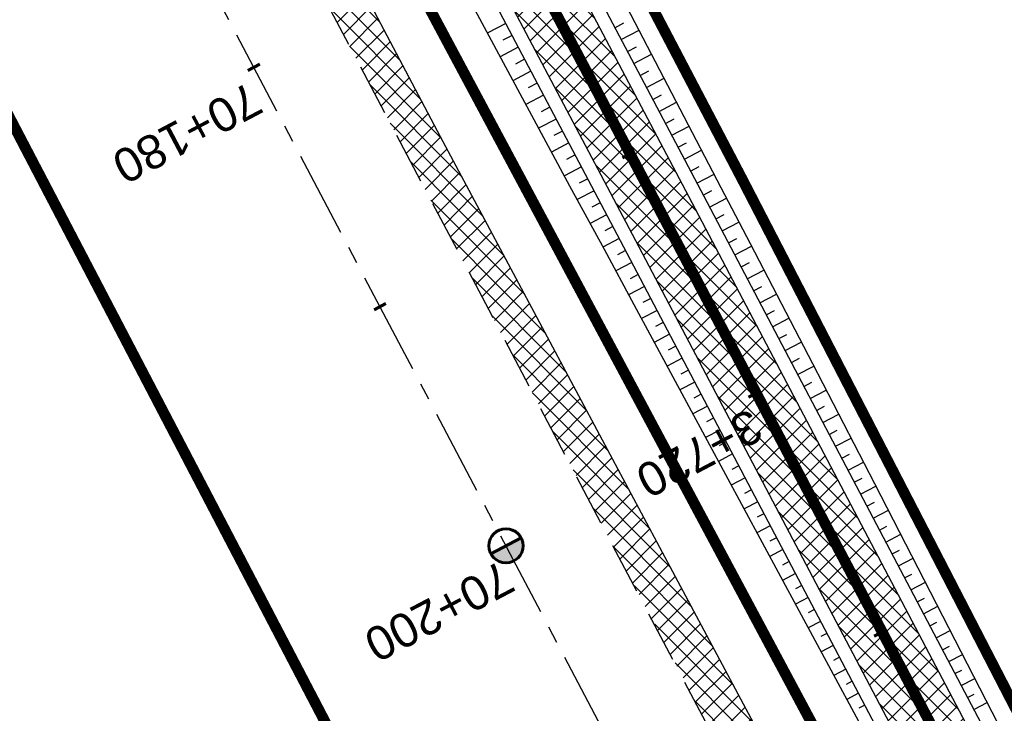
# Model space of a CAD drawing. Header units: metres. Extents: x 7529682 to 7533751, y 5721195 to 5727842.
# Tile 24 of 179: x 7531422 to 7531459, y 5724501 to 5724526. Entities that reach past the tile are written whole.
import ezdxf

# ---------------------------------------------------------------- set-up
doc = ezdxf.new("R2010")
doc.units = ezdxf.units.M
for name, pattern in [('817-dzialki-09-05-04$0$HIDDEN', [0.375, 0.25, -0.125]), ('ACAD_ISO05W100', [33, 24, -3, 0, -3, 0, -3]), ('CENTER', [50.800000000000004, 31.75, -6.35, 6.35, -6.35]), ('CENTER2', [28.575000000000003, 19.05, -3.175, 3.175, -3.175]), ('HIDDEN', [9.524999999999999, 6.35, -3.175])]:
    doc.linetypes.add(name, pattern=pattern)
for name, color, linetype in [('C-DROGI-SYTUACJA', 7, 'Continuous'), ('C-DROGI-SYTUACJA-ETYKIETY', 7, 'Continuous'), ('D-hatch-pobocza', 131, 'Continuous'), ('D-pobocza', 60, 'Continuous'), ('D-rowy', 160, 'Continuous'), ('D-skarpa', 2, 'Continuous'), ('D-skarpa-kreskowanie', 2, 'Continuous')]:
    doc.layers.add(name, color=color, linetype=linetype)
for name, color, linetype, lineweight, true_color in [('D-ewidencja-numery', 7, 'Continuous', 50, 0x40ff00), ('D-hatch-ciag-pieszo-rowerowy', 7, 'Continuous', 13, 0xff9f80), ('D-LR-etap-III', 7, '817-dzialki-09-05-04$0$HIDDEN', 50, 0x00008f)]:
    doc.layers.add(name, color=color, linetype=linetype, lineweight=lineweight, true_color=true_color)
for name, color, linetype, lineweight in [('D-krawędzie', 3, 'Continuous', 30), ('D-obrzeża', 2, 'Continuous', 30), ('D-oś', 10, 'CENTER', 30), ('D-pas-drogowy', 7, 'ACAD_ISO05W100', 50)]:
    doc.layers.add(name, color=color, linetype=linetype, lineweight=lineweight)
doc.layers.add('poprzeczki', color=7, linetype='Continuous', true_color=0x0000c7)
doc.styles.get("Standard").update_dxf_attribs({"font": 'arial.ttf'})

# ---------------------------------------------------------------- blocks, each defined once
blk = doc.blocks.new('kilometraz')
at = {"linetype": 'ByBlock', "lineweight": -2}
blk.add_hatch(color=0, dxfattribs=at).paths.add_polyline_path([(0, -0.28125, 0.4142135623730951), (0.28125, 0, 0.4142135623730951), (0, 0.28125)])
at = {"color": 0, "linetype": 'ByBlock', "lineweight": -2}
blk.add_line((0, 0.28125), (0, -0.28125), dxfattribs=at)
blk.add_circle((0, 0), 0.28125, dxfattribs=at)
blk = doc.blocks.new('AeccTickLine')
at = {"color": 0, "linetype": 'ByBlock', "lineweight": -2}
blk.add_line((0, 1), (-3.673819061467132e-16, -1), dxfattribs=at)

msp = doc.modelspace()

# ---------------------------------------------------------------- hatches: boundary and pattern name
at = {"layer": 'D-hatch-ciag-pieszo-rowerowy'}
h = msp.add_hatch(dxfattribs=at)
h.set_pattern_fill('ANSI37', color=256, scale=0.15, style=0)
h.set_pattern_definition([(45, (0.8853450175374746, 0.4649341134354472), (-0.3367596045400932, 0.3367596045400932), []), (135, (0.8853450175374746, 0.4649341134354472), (-0.3367596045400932, -0.3367596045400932), [])])
h.paths.add_polyline_path([(7531426.00283601, 5724559.810280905), (7531399.691674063, 5724609.942291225), (7531381.171903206, 5724645.403370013), (7531371.148930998, 5724664.425789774), (7531369.294050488, 5724662.583091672), (7531378.958019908, 5724644.242016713), (7531397.476854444, 5724608.78273076), (7531423.790449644, 5724558.646084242), (7531445.035916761, 5724518.377892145), (7531473.709538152, 5724463.869950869), (7531482.589132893, 5724446.952420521), (7531484.869873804, 5724447.986385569), (7531475.922080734, 5724465.033847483), (7531447.247751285, 5724519.543134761)])
at = {"layer": 'D-hatch-pobocza'}
h = msp.add_hatch(dxfattribs=at)
h.set_pattern_fill('ANSI37', color=256, scale=0.15, style=0)
h.set_pattern_definition([(45, (0, 0), (-0.3367596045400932, 0.3367596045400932), []), (135, (0, 0), (-0.3367596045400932, -0.3367596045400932), [])])
h.paths.add_polyline_path([(7531410.67, 5724574.2), (7531398.059999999, 5724598.28), (7531373.71, 5724644.55), (7531366.183649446, 5724659.133667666), (7531365.968855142, 5724658.886270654), (7531365.497582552, 5724656.917040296), (7531373.644908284, 5724641.454376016), (7531392.161870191, 5724605.998675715), (7531418.480331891, 5724555.852756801), (7531439.726902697, 5724515.582472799), (7531476.36, 5724446.19), (7531478.828970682, 5724445.625897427), (7531467.269999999, 5724466.87), (7531457.65, 5724485.09), (7531437.94, 5724521.98), (7531423.889999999, 5724548.61)])

# ---------------------------------------------------------------- linework, layer by layer
at = {"layer": 'C-DROGI-SYTUACJA', "color": 10, "linetype": 'CENTER2', "lineweight": 35, "ltscale": 0.2}
msp.add_lwpolyline([(7531156.868938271, 5725074.829562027), (7531166.993104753, 5725055.549823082, -0.06873154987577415), (7531168.47910387, 5725051.431584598), (7531169.100428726, 5725048.502816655, 0.0687825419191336), (7531171.889509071, 5725040.775727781), (7531203.620916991, 5724980.378493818), (7531234.800499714, 5724921.534907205), (7531259.930515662, 5724874.055069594), (7531293.333031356, 5724810.085976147), (7531313.159872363, 5724772.033203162), (7531341.528881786, 5724719.923105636, -0.009023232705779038), (7531346.533284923, 5724710.322073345), (7531363.734853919, 5724675.815312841), (7531380.064961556, 5724644.822693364), (7531398.584264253, 5724609.362510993), (7531424.896642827, 5724559.228182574), (7531446.141834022, 5724518.960513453), (7531474.815809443, 5724464.451899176), (7531498.201389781, 5724419.897359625)], format="xyb", dxfattribs=at)
at = {"layer": 'D-ewidencja-numery', "color": 12, "ltscale": 15, "true_color": 0xc70000}
msp.add_lwpolyline([(7531166.309999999, 5725074.58), (7531172.29, 5725062.58), (7531170.589828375, 5725055.605912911), (7531173.732823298, 5725044.080706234), (7531215.342008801, 5724964.859648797), (7531238.054496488, 5724921.684649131), (7531262.389821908, 5724875.282876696), (7531295.587160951, 5724811.265731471), (7531348.487908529, 5724712.362812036), (7531363.740817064, 5724682.68394264), (7531366.986905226, 5724675.865317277), (7531382.541261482, 5724646.110625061), (7531401.299165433, 5724610.874551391), (7531428.964837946, 5724558.862274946), (7531449.111202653, 5724520.397801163), (7531477.292992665, 5724465.831467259), (7531500.996290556, 5724421.112506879)], dxfattribs=at)
at = {"layer": 'D-krawędzie', "linetype": 'HIDDEN', "ltscale": 0.3, "flags": 128}
msp.add_lwpolyline([(7530572.009999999, 5726166.06), (7530620.380949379, 5726072.761487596), (7530641.555222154, 5726032.007915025), (7530660.960861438, 5725995.070069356), (7530689.128213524, 5725941.540167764), (7530707.335918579, 5725907.031820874), (7530725.255781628, 5725873.092686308), (7530743.969545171, 5725837.653904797), (7530770.526708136, 5725787.119408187), (7530787.864146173, 5725754.266918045), (7530809.897571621, 5725712.541613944), (7530824.739035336, 5725684.389287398), (7530840.856259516, 5725653.693092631), (7530860.675070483, 5725616.154465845), (7530865.283000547, 5725607.394015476), (7530878.050274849, 5725583.079962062), (7530918.171722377, 5725507.178125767), (7530950.162943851, 5725446.305402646), (7530993.419108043, 5725364.264712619), (7531022.766433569, 5725308.719304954), (7531053.80955549, 5725249.872416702), (7531081.165622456, 5725197.874670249), (7531103.902359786, 5725154.540603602), (7531128.123220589, 5725108.448161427), (7531149.3, 5725068.249999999), (7531167.380094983, 5725033.766927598), (7531197.164745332, 5724976.987689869), (7531228.151004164, 5724918.034426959), (7531253.152837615, 5724870.491119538), (7531286.7961686, 5724806.653565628), (7531306.739858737, 5724768.664832), (7531335.094443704, 5724714.652299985), (7531357.3191504, 5724672.438740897), (7531373.644908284, 5724641.454376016), (7531392.161870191, 5724605.998675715), (7531418.480331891, 5724555.852756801), (7531439.726902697, 5724515.582472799), (7531468.399107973, 5724461.077223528), (7531491.782023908, 5724416.527754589), (7531531.990296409, 5724339.832565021), (7531557.226635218, 5724291.658956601), (7531569.851546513, 5724267.577443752), (7531591.375556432, 5724226.547822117), (7531610.003879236, 5724191.103071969), (7531616.882991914, 5724177.998849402), (7531629.984986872, 5724153.025496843), (7531641.006768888, 5724132.021778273), (7531664.906257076, 5724087.616922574), (7531677.64401952, 5724064.785715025), (7531683.112433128, 5724054.988140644), (7531686.752875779, 5724048.180044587), (7531695.447538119, 5724031.696667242), (7531703.748818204, 5724015.917210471), (7531709.214143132, 5724005.513965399), (7531719.388607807, 5723986.14687362), (7531726.295217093, 5723973.000144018), (7531732.740794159, 5723960.735633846), (7531735.13, 5723956.19)], dxfattribs=at)
at = {"layer": 'D-LR-etap-III', "ltscale": 10, "flags": 128}
msp.add_lwpolyline([(7531750.474471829, 5723895.103125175, 0.4, 0.4, 0), (7531750.505, 5723895.13, 0.4, 0.4, 0), (7531682.71, 5724022.92, 0.4, 0.4, 0), (7531619.177023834, 5724147.203692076, 0.4, 0.4, 0), (7531592.308960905, 5724198.48863389, 0.4, 0.4, 0), (7531553.263875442, 5724272.918564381, 0.4, 0.4, 0), (7531504.019999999, 5724366.79, 0.4, 0.4, 0), (7531482.09, 5724407.62, 0.4, 0.4, 0), (7531412.350402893, 5724541.182759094, 0.4, 0.4, 0), (7531388.463669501, 5724586.929768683, 0.4, 0.4, 0), (7531345.12, 5724669.94, 0.4, 0.4, 0), (7531127.66, 5725081.67, 0.4, 0.4, 0), (7531059.253139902, 5725211.040795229, 0.4, 0.4, 0), (7531008.007244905, 5725307.953830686, 0.4, 0.4, 0), (7530964.181635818, 5725390.835555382, 0.4, 0.4, 0), (7530914.557354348, 5725484.683561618, 0.4, 0.4, 0), (7530865.243241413, 5725577.493975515, 0.4, 0.4, 0), (7530840.085257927, 5725624.058651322, 0.4, 0.4, 0), (7530802.559525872, 5725694.924584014, 0.4, 0.4, 0), (7530755.54, 5725787.51, 0.4, 0.4, 0), (7530708.717810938, 5725876.303221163, 0.4, 0.4, 0), (7530695.12, 5725902.09, 0.4, 0.4, 0), (7530642.91397006, 5726001.07839487, 0.4, 0.4, 0), (7530634.934723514, 5726016.146615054, 0.4, 0.4, 0), (7530610.820000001, 5726061.929999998, 0.4, 0.4, 0), (7530610.820000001, 5726061.929999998, 0.4, 0.4, 0), (7530607.21, 5726063.51, 0.4, 0.4, 0), (7530597.42, 5726080.68, 0.4, 0.4, 0), (7530591.16, 5726088.44, 0.4, 0.4, 0), (7530581.28, 5726107.21, 0.4, 0.4, 0), (7530571.29, 5726130.56, 0.4, 0.4, 0), (7530549.554994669, 5726171.527317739, 0.4, 0.4, 0), (7530531.014309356, 5726206.473807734, 0.4, 0.4, 0), (7530516.461208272, 5726236.016618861, 0.4, 0.4, 0), (7530500.798929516, 5726266.141265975, 0.4, 0.4, 0), (7530491.349999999, 5726283.94, 0.4, 0.4, 0), (7530482.4, 5726303.41, 0.4, 0.4, 0), (7530482.4, 5726303.41, 0.4, 0.4, 0), (7530450.41, 5726357.28, 0.4, 0.4, 0), (7530397.759396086, 5726458.499907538, 0.4, 0.4, 0), (7530334.707815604, 5726583.664702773, 0.4, 0.4, 0), (7530303.939274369, 5726645.167943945, 0.4, 0.4, 0), (7530300.509779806, 5726651.777515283, 0.4, 0.4, 0), (7530289.213532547, 5726671.966724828, 0.4, 0.4, 0), (7530281.54, 5726685.57, 0.4, 0.4, 0), (7530261.37085633, 5726724.163374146, 0.4, 0.4, 0), (7530254.03, 5726738.21, 0.4, 0.4, 0), (7530197.219999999, 5726845.06, 0.4, 0.4, 0), (7530194.71, 5726849.15, 0.4, 0.4, 0), (7530195.92, 5726850.75, 0.4, 0.4, 0), (7530170.546669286, 5726892.961489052, 0.4, 0.4, 0), (7530143.174718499, 5726945.065838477, 0.4, 0.4, 0), (7530105.059999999, 5727018.32, 0.4, 0.4, 0), (7530100.059999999, 5727027.16, 0.4, 0.4, 0), (7530062.318670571, 5727099.625398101, 0.4, 0.4, 0), (7530015.378537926, 5727189.420463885, 0.4, 0.4, 0), (7529983.207960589, 5727250.206596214, 0.4, 0.4, 0), (7529953.284293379, 5727306.74720398, 0.4, 0.4, 0), (7529900.67053443, 5727406.15903814, 0.4, 0.4, 0), (7529890.630239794, 5727425.131178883, 0.4, 0.4, 0), (7529875.155383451, 5727454.426350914, 0.4, 0.4, 0), (7529857.560096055, 5727487.787346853, 0.4, 0.4, 0), (7529835.194401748, 5727530.19312405, 0.4, 0.4, 0), (7529811.740544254, 5727574.662079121, 0.4, 0.4, 0), (7529792.101859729, 5727611.922638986, 0.4, 0.4, 0), (7529768.066117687, 5727657.469613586, 0.4, 0.4, 0), (7529755.210566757, 5727682.131373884, 0.4, 0.4, 0), (7529753.309999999, 5727681.13, 0.4, 0.4, 0), (7529739.21, 5727707.77, 0.4, 0.4, 0), (7529735.394745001, 5727711.251990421, 0.4, 0.4, 0), (7529725.42, 5727730.2, 0.4, 0.4, 0), (7529723.55, 5727729.88, 0.4, 0.4, 0), (7529695.566668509, 5727782.932080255, 0.4, 0.4, 0), (7529717.67971874, 5727794.024357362, 0.4, 0.4, 0), (7529736.274870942, 5727758.647400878, 0.4, 0.4, 0), (7529736.274870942, 5727758.647400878, 0.4, 0.4, 0), (7529744.511003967, 5727750.406106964, 0.4, 0.4, 0), (7529744.511003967, 5727750.406106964, 0.4, 0.4, 0), (7529750.282568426, 5727738.549848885, 0.4, 0.4, 0), (7529777.108510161, 5727687.569424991, 0.4, 0.4, 0), (7529796.51537536, 5727651.329932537, 0.4, 0.4, 0), (7529814.937945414, 5727616.793170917, 0.4, 0.4, 0), (7529839.006722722, 5727572.303976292, 0.4, 0.4, 0), (7529860.617626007, 5727532.509108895, 0.4, 0.4, 0), (7529882.348967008, 5727491.504261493, 0.4, 0.4, 0), (7529904.865139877, 5727449.096370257, 0.4, 0.4, 0), (7529920.747384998, 5727418.884773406, 0.4, 0.4, 0), (7529946.676504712, 5727368.547487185, 0.4, 0.4, 0), (7529972.024701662, 5727320.573310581, 0.4, 0.4, 0), (7529987.740014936, 5727290.153392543, 0.4, 0.4, 0), (7529996.497385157, 5727273.661630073, 0.4, 0.4, 0), (7530017.541471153, 5727234.202689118, 0.4, 0.4, 0), (7530033.053657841, 5727204.864166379, 0.4, 0.4, 0), (7530051.622983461, 5727170.222745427, 0.4, 0.4, 0), (7530069.276612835, 5727137.015751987, 0.4, 0.4, 0), (7530089.385386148, 5727097.533639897, 0.4, 0.4, 0), (7530109.712512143, 5727060.746615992, 0.4, 0.4, 0), (7530136.769722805, 5727011.640131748, 0.4, 0.4, 0), (7530162.446686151, 5726962.743777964, 0.4, 0.4, 0), (7530187.674104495, 5726916.992101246, 0.4, 0.4, 0), (7530207.820739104, 5726879.335323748, 0.4, 0.4, 0), (7530230.625609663, 5726834.518686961, 0.4, 0.4, 0), (7530262.288093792, 5726776.61832811, 0.4, 0.4, 0), (7530277.509672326, 5726760.213143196, 0.4, 0.4, 0), (7530286.036865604, 5726744.106684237, 0.4, 0.4, 0), (7530288.097472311, 5726735.884066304, 0.4, 0.4, 0), (7530290.393870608, 5726725.046963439, 0.4, 0.4, 0), (7530296.17664807, 5726713.582980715, 0.4, 0.4, 0), (7530302.726195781, 5726701.18226779, 0.4, 0.4, 0), (7530325.685047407, 5726657.466383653, 0.4, 0.4, 0), (7530343.243978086, 5726623.648592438, 0.4, 0.4, 0), (7530360.229820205, 5726591.746871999, 0.4, 0.4, 0), (7530383.20855044, 5726548.059469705, 0.4, 0.4, 0), (7530406.017875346, 5726503.605514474, 0.4, 0.4, 0), (7530427.464919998, 5726462.620289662, 0.4, 0.4, 0), (7530447.9278544, 5726424.388014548, 0.4, 0.4, 0), (7530471.126878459, 5726379.920667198, 0.4, 0.4, 0), (7530490.501003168, 5726343.033350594, 0.4, 0.4, 0), (7530509.499458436, 5726306.733076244, 0.4, 0.4, 0), (7530529.890269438, 5726267.244072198, 0.4, 0.4, 0), (7530543.852446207, 5726238.990319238, 0.4, 0.4, 0), (7530554.808897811, 5726218.943990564, 0.4, 0.4, 0), (7530559.027108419, 5726212.223286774, 0.4, 0.4, 0), (7530563.060988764, 5726206.409670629, 0.4, 0.4, 0), (7530566.93354971, 5726200.463543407, 0.4, 0.4, 0), (7530569.771022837, 5726194.901501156, 0.4, 0.4, 0), (7530571.47319415, 5726191.282350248, 0.4, 0.4, 0), (7530572.839142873, 5726188.024533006, 0.4, 0.4, 0), (7530575.295071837, 5726182.034664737, 0.4, 0.4, 0), (7530579.736851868, 5726173.306070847, 0.4, 0.4, 0), (7530583.3, 5726167.41, 0.4, 0.4, 0), (7530593.4, 5726163.33, 0.4, 0.4, 0), (7530598.618375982, 5726155.264489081, 0.4, 0.4, 0), (7530608.258304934, 5726140.497132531, 0.4, 0.4, 0), (7530603.269999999, 5726136.83, 0.4, 0.4, 0), (7530606.53, 5726131.84, 0.4, 0.4, 0), (7530604.239057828, 5726124.21679044, 0.4, 0.4, 0), (7530605.847136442, 5726121.630127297, 0.4, 0.4, 0), (7530608.971611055, 5726116.164124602, 0.4, 0.4, 0), (7530618.114293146, 5726097.791111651, 0.4, 0.4, 0), (7530651.213125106, 5726034.959524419, 0.4, 0.4, 0), (7530670.243741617, 5725998.61095082, 0.4, 0.4, 0), (7530698.075474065, 5725945.952624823, 0.4, 0.4, 0), (7530716.505955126, 5725911.3051464, 0.4, 0.4, 0), (7530735.223454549, 5725875.667401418, 0.4, 0.4, 0), (7530752.504235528, 5725842.154920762, 0.4, 0.4, 0), (7530778.310652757, 5725793.501254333, 0.4, 0.4, 0), (7530797.499961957, 5725756.381811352, 0.4, 0.4, 0), (7530812.518974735, 5725728.28874362, 0.4, 0.4, 0), (7530820.039295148, 5725713.160404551, 0.4, 0.4, 0), (7530822.422446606, 5725710.193574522, 0.4, 0.4, 0), (7530833.154893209, 5725688.800634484, 0.4, 0.4, 0), (7530849.629354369, 5725656.158601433, 0.4, 0.4, 0), (7530867.98290276, 5725621.963939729, 0.4, 0.4, 0), (7530872.629809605, 5725612.88760475, 0.4, 0.4, 0), (7530880.354488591, 5725597.594500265, 0.4, 0.4, 0), (7530883.839446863, 5725593.389159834, 0.4, 0.4, 0), (7530891.782113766, 5725587.763349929, 0.4, 0.4, 0), (7530895.038670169, 5725584.280746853, 0.4, 0.4, 0), (7530897.033644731, 5725580.941110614, 0.4, 0.4, 0), (7530900.951646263, 5725579.945856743, 0.4, 0.4, 0), (7530904.80970798, 5725571.977328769, 0.4, 0.4, 0), (7530903.682362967, 5725568.566434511, 0.4, 0.4, 0), (7530908.900614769, 5725558.844845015, 0.4, 0.4, 0), (7530910.252030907, 5725545.671606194, 0.4, 0.4, 0), (7530912.872986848, 5725538.645543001, 0.4, 0.4, 0), (7530945.278171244, 5725478.464284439, 0.4, 0.4, 0), (7530959.692318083, 5725450.24628822, 0.4, 0.4, 0), (7531002.82670893, 5725368.192370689, 0.4, 0.4, 0), (7531044.703532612, 5725290.314293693, 0.4, 0.4, 0), (7531064.098839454, 5725253.212562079, 0.4, 0.4, 0), (7531083.010253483, 5725216.677517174, 0.4, 0.4, 0), (7531113.013137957, 5725158.465613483, 0.4, 0.4, 0), (7531137.364304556, 5725113.07076138, 0.4, 0.4, 0), (7531150.830830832, 5725086.711759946, 0.4, 0.4, 0), (7531159.745663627, 5725076.640848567, 0.4, 0.4, 0), (7531166.309999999, 5725074.58, 0.4, 0.4, 0), (7531172.29, 5725062.58, 0.4, 0.4, 0), (7531170.589828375, 5725055.605912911, 0.4, 0.4, 0), (7531173.732823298, 5725044.080706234, 0.4, 0.4, 0), (7531215.342008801, 5724964.859648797, 0.4, 0.4, 0), (7531238.054496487, 5724921.684649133, 0.4, 0.4, 0), (7531262.389821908, 5724875.282876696, 0.4, 0.4, 0), (7531295.587160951, 5724811.265731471, 0.4, 0.4, 0), (7531348.487908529, 5724712.362812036, 0.4, 0.4, 0), (7531363.740817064, 5724682.68394264, 0.4, 0.4, 0), (7531366.986905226, 5724675.865317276, 0.4, 0.4, 0), (7531382.541261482, 5724646.110625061, 0.4, 0.4, 0), (7531401.299165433, 5724610.874551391, 0.4, 0.4, 0), (7531428.964837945, 5724558.862274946, 0.4, 0.4, 0), (7531449.111202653, 5724520.397801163, 0.4, 0.4, 0), (7531477.292992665, 5724465.831467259, 0.4, 0.4, 0), (7531500.996290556, 5724421.112506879, 0.4, 0.4, 0), (7531512.121834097, 5724400.549045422, 0.4, 0.4, 0), (7531513.78163794, 5724396.757451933, 0.4, 0.4, 0), (7531526.32, 5724379.39, 0.4, 0.4, 0), (7531566.783642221, 5724302.73628205, 0.4, 0.4, 0), (7531612.277141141, 5724225.610079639, 0.4, 0.4, 0), (7531620.492868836, 5724210.547642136, 0.4, 0.4, 0), (7531631.578040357, 5724196.257865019, 0.4, 0.4, 0), (7531653.484221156, 5724152.433527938, 0.4, 0.4, 0), (7531661.150970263, 5724128.493551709, 0.4, 0.4, 0), (7531673.881448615, 5724101.186377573, 0.4, 0.4, 0), (7531684.690667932, 5724081.184137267, 0.4, 0.4, 0), (7531699.212076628, 5724051.170357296, 0.4, 0.4, 0), (7531704.034088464, 5724040.583605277, 0.4, 0.4, 0), (7531704.034088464, 5724040.583605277, 0.4, 0.4, 0), (7531703.912935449, 5724037.170021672, 0.4, 0.4, 0), (7531736.419851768, 5723969.232086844, 0.4, 0.4, 0), (7531738.285051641, 5723967.699360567, 0.4, 0.4, 0), (7531742.180915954, 5723962.346428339, 0.4, 0.4, 0), (7531744.286141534, 5723958.615526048, 0.4, 0.4, 0), (7531755.393260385, 5723944.192617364, 0.4, 0.4, 0), (7531758.69, 5723936.76, 0.4, 0.4, 0), (7531780.08, 5723929.25, 0.4, 0.4, 0), (7531792.611989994, 5723906.337708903, 0.4, 0.4, 0), (7531792.611989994, 5723906.337708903, 0.4, 0.4, 0), (7531756.962094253, 5723883.055323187, 0.4, 0.4, 0), (7531750.46, 5723895.130000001, 0.4, 0.4, 0), (7531750.46, 5723895.130000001, 0, 0, 0)], format="xyseb", dxfattribs=at)
at = {"layer": 'D-obrzeża'}
msp.add_lwpolyline([(7531162.547399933, 5725061.317843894), (7531165.881540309, 5725054.958839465, -0.06857369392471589), (7531167.270284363, 5725051.106338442), (7531167.914945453, 5725048.067569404, 0.06878949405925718), (7531170.704411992, 5725040.339745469), (7531202.515371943, 5724979.795162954), (7531233.695975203, 5724920.949650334), (7531258.824090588, 5724873.473403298), (7531292.224994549, 5724809.507396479), (7531312.052212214, 5724771.453899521), (7531340.423454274, 5724719.339022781, -0.009020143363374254), (7531345.426151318, 5724709.741280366), (7531362.628782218, 5724675.232985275), (7531378.958019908, 5724644.242016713), (7531397.476854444, 5724608.78273076), (7531423.790449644, 5724558.646084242), (7531445.035916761, 5724518.377892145), (7531473.709538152, 5724463.869950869), (7531497.094585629, 5724419.316425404), (7531505.905040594, 5724402.510940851, -0.03317121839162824), (7531508.586352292, 5724396.450655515), (7531511.248060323, 5724389.164100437)], format="xyb", dxfattribs=at)
msp.add_lwpolyline([(7531484.869873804, 5724447.986385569), (7531475.922080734, 5724465.033847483), (7531447.247751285, 5724519.543134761), (7531426.00283601, 5724559.810280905), (7531399.691674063, 5724609.942291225), (7531381.171903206, 5724645.403370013), (7531371.148930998, 5724664.425789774)], dxfattribs=at)
at = {"layer": 'D-oś', "ltscale": 0.1}
msp.add_lwpolyline([(7531488.682972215, 5724414.901138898), (7531465.30154836, 5724459.447768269), (7531436.630334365, 5724513.951133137), (7531415.382990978, 5724554.222881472), (7531389.061122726, 5724604.375291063), (7531370.54547166, 5724639.828481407), (7531354.22214964, 5724670.808223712), (7531331.99647235, 5724713.023626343), (7531303.640952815, 5724767.037938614), (7531283.698553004, 5724805.024214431), (7531250.055061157, 5724868.862076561), (7531225.052886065, 5724916.406033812), (7531194.065303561, 5724975.361817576), (7531164.280332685, 5725032.141666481), (7531146.201824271, 5725066.621712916)], dxfattribs=at)
at = {"layer": 'D-pas-drogowy', "ltscale": 0.2, "flags": 128}
msp.add_lwpolyline([(7531633.018560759, 5724182.834272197, 0.4, 0.4, 0), (7531617.558899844, 5724211.608162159, 0.4, 0.4, 0), (7531566.783642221, 5724302.73628205, 0.4, 0.4, 0), (7531538.419082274, 5724356.469679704, 0.4, 0.4, 0), (7531526.32, 5724379.39, 0.4, 0.4, 0), (7531516.102085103, 5724393.607319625, 0.4, 0.4, 0.001485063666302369), (7531513.78037409, 5724396.837773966, 0.4, 0.4, 0), (7531501.87, 5724413.41, 0.4, 0.4, 0), (7531474.926107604, 5724464.507896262, 0.4, 0.4, 0), (7531446.200436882, 5724518.992313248, 0.4, 0.4, 0), (7531424.962185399, 5724559.262257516, 0.4, 0.4, 0), (7531398.444460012, 5724609.565801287, 0.4, 0.4, 0), (7531379.647455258, 5724645.216004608, 0.4, 0.4, 0), (7531365.23, 5724672.56, 0.4, 0.4, 0), (7531341.305752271, 5724717.915356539, 0.4, 0.4, 0), (7531312.899996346, 5724771.788898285, 0.4, 0.4, 0), (7531292.590923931, 5724810.306502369, 0.4, 0.4, 0), (7531259.391619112, 5724873.271351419, 0.4, 0.4, 0), (7531233.740401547, 5724921.922582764, 0.4, 0.4, 0), (7531203.072738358, 5724980.092044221, 0.4, 0.4, 0), (7531173.471398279, 5725036.225177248, 0.4, 0.4, 0), (7531168.269999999, 5725046.09, 0.4, 0.4, 0), (7531172.29, 5725062.58, 0.4, 0.4, 0), (7531166.309999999, 5725074.58, 0.4, 0.4, 0), (7531150.32, 5725079.6, 0.4, 0.4, 0), (7531141.5, 5725096.43, 0.4, 0.4, 0), (7531109.311735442, 5725157.814415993, 0.4, 0.4, 0), (7531086.641300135, 5725201.047918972, 0.4, 0.4, 0), (7531059.198258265, 5725253.383662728, 0.4, 0.4, 0), (7531028.206828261, 5725312.48946212, 0.4, 0.4, 0), (7530999.104694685, 5725367.990143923, 0.4, 0.4, 0), (7530956.247527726, 5725449.724815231, 0.4, 0.4, 0), (7530924.397774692, 5725510.463768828, 0.4, 0.4, 0), (7530897.509999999, 5725561.74, 0.4, 0.4, 0), (7530894.46, 5725566.14, 0.4, 0.4, 0), (7530892.16, 5725570.49, 0.4, 0.4, 0), (7530869.362688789, 5725613.307018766, 0.4, 0.4, 0), (7530861.693971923, 5725627.704613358, 0.4, 0.4, 0), (7530852.74, 5725644.52, 0.4, 0.4, 0), (7530831.509999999, 5725684.2, 0.4, 0.4, 0), (7530811.13, 5725722.52, 0.4, 0.4, 0), (7530792.3476413, 5725757.940652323, 0.4, 0.4, 0), (7530768.03, 5725803.8, 0.4, 0.4, 0), (7530748.768542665, 5725840.178507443, 0.4, 0.4, 0), (7530727.7, 5725879.97, 0.4, 0.4, 0), (7530712.0981582, 5725909.54523909, 0.4, 0.4, 0), (7530693.644105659, 5725944.645156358, 0.4, 0.4, 0), (7530665.702224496, 5725997.538976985, 0.4, 0.4, 0), (7530641.759999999, 5726042.88, 0.4, 0.4, 0), (7530616.5, 5726091.48, 0.4, 0.4, 0), (7530604.628439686, 5726114.319880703, 0.4, 0.4, -0.007762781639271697), (7530602.5, 5726118.43, 0.4, 0.4, 0), (7530603.992037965, 5726123.394821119, 0.4, 0.4, 0), (7530606.53, 5726131.84, 0.4, 0.4, 0), (7530603.269999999, 5726136.83, 0.4, 0.4, 0), (7530593.775620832, 5726151.368713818, 0.4, 0.4, 0), (7530590.202637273, 5726156.84001263, 0.4, 0.4, 0), (7530583.3, 5726167.41, 0.4, 0.4, 0), (7530580.578343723, 5726170.427567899, 0.4, 0.4, 0), (7530575.849999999, 5726175.67, 0.4, 0.4, 0), (7530569.009999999, 5726186.66, 0.4, 0.4, 0), (7530562.555322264, 5726199.189409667, 0.4, 0.4, 0), (7530555.67, 5726211.39, 0.4, 0.4, 0), (7530548.29, 5726224.23, 0.4, 0.4, 0), (7530540.58, 5726237.71, 0.4, 0.4, 0), (7530532.679999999, 5726252.65, 0.4, 0.4, 0), (7530524.059999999, 5726269.35, 0.4, 0.4, 0), (7530502.82, 5726309.91, 0.4, 0.4, 0), (7530488.83, 5726336.63, 0.4, 0.4, 0), (7530466.03, 5726380.16, 0.4, 0.4, 0), (7530438.469999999, 5726432.77, 0.4, 0.4, 0), (7530424.53, 5726459.09, 0.4, 0.4, 0), (7530401.63, 5726502.97, 0.4, 0.4, 0), (7530383.38, 5726538.06, 0.4, 0.4, 0), (7530353.969999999, 5726593.52, 0.4, 0.4, 0), (7530338.469999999, 5726622.74, 0.4, 0.4, 0), (7530322.009999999, 5726653.88, 0.4, 0.4, 0), (7530297.54, 5726700.33, 0.4, 0.4, 0), (7530287.38, 5726719.6, 0.4, 0.4, 0), (7530285.94993921, 5726722.315508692, 0.4, 0.4, 0), (7530280.259999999, 5726733.12, 0.4, 0.4, 0), (7530266.73, 5726758.74, 0.4, 0.4, 0), (7530260.42, 5726770.47, 0.4, 0.4, 0), (7530253.25, 5726783.82, 0.4, 0.4, 0), (7530244.95, 5726799.33, 0.4, 0.4, 0), (7530239.389999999, 5726808.49, 0.4, 0.4, 0), (7530238.29, 5726807.9, 0.4, 0.4, 0), (7530218.11, 5726850.67, 0.4, 0.4, 0), (7530175.906646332, 5726928.168028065, 0.4, 0.4, 0), (7530096.679999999, 5727076.15, 0.4, 0.4, 0), (7530094.679999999, 5727079.89, 0.4, 0.4, 0), (7530064.59693469, 5727135.522637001, 0.4, 0.4, 0), (7530046.730970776, 5727168.8921561, 0.4, 0.4, 0), (7530025.803045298, 5727208.461374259, 0.4, 0.4, 0), (7530012.846501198, 5727232.979315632, 0.4, 0.4, 0), (7529994.15, 5727268.45, 0.4, 0.4, 0), (7529981.670868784, 5727291.93018666, 0.4, 0.4, 0), (7529949.889999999, 5727351.73, 0.4, 0.4, 0), (7529924.75, 5727399.03, 0.4, 0.4, 0), (7529915.515824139, 5727417.099754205, 0.4, 0.4, 0), (7529885.83, 5727475.19, 0.4, 0.4, 0), (7529862.559999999, 5727519.97, 0.4, 0.4, 0), (7529852.984923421, 5727538.191086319, 0.4, 0.4, 0), (7529836.513084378, 5727569.51130111, 0.4, 0.4, 0), (7529815.36890814, 5727609.140983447, 0.4, 0.4, 0), (7529792.795203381, 5727651.247499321, 0.4, 0.4, 0), (7529774.199114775, 5727685.858348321, 0.4, 0.4, 0), (7529746.966026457, 5727736.059440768, 0.4, 0.4, 0), (7529733.92, 5727757.62, 0.4, 0.4, 0), (7529708.607472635, 5727806.388536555, 0.4, 0.4, 0), (7529688.491967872, 5727796.344621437, 0.4, 0.4, 0), (7529723.55, 5727729.88, 0.4, 0.4, 0), (7529725.42, 5727730.2, 0.4, 0.4, 0), (7529735.38, 5727711.28, 0.4, 0.4, 0), (7529739.21, 5727707.77, 0.4, 0.4, 0), (7529753.309999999, 5727681.13, 0.4, 0.4, 0), (7529755.178396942, 5727682.114424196, 0.4, 0.4, 0), (7529792.101859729, 5727611.922638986, 0.4, 0.4, 0), (7529811.740544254, 5727574.662079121, 0.4, 0.4, 0), (7529835.194401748, 5727530.19312405, 0.4, 0.4, 0), (7529857.560096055, 5727487.787346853, 0.4, 0.4, 0), (7529875.155383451, 5727454.426350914, 0.4, 0.4, 0), (7529890.630239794, 5727425.131178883, 0.4, 0.4, 0), (7529900.67053443, 5727406.15903814, 0.4, 0.4, 0), (7529953.284293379, 5727306.74720398, 0.4, 0.4, 0), (7529983.207960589, 5727250.206596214, 0.4, 0.4, 0), (7530015.378537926, 5727189.420463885, 0.4, 0.4, 0), (7530062.318670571, 5727099.625398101, 0.4, 0.4, 0), (7530100.059999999, 5727027.16, 0.4, 0.4, 0), (7530105.059999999, 5727018.32, 0.4, 0.4, 0), (7530143.174718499, 5726945.065838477, 0.4, 0.4, 0), (7530170.546669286, 5726892.961489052, 0.4, 0.4, 0), (7530195.92, 5726850.75, 0.4, 0.4, 0), (7530194.71, 5726849.15, 0.4, 0.4, 0), (7530197.219999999, 5726845.06, 0.4, 0.4, 0), (7530254.03, 5726738.21, 0.4, 0.4, 0), (7530261.37085633, 5726724.163374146, 0.4, 0.4, 0), (7530281.54, 5726685.57, 0.4, 0.4, 0), (7530289.213532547, 5726671.966724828, 0.4, 0.4, 0), (7530300.509779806, 5726651.777515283, 0.4, 0.4, 0), (7530303.939274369, 5726645.167943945, 0.4, 0.4, 0), (7530334.707815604, 5726583.664702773, 0.4, 0.4, 0), (7530397.759396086, 5726458.499907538, 0.4, 0.4, 0), (7530450.41, 5726357.28, 0.4, 0.4, 0), (7530482.4, 5726303.41, 0.4, 0.4, 0), (7530483.687990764, 5726301.003383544, 0.4, 0.4, 0), (7530491.349999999, 5726283.94, 0.4, 0.4, 0), (7530512.67, 5726243.78, 0.4, 0.4, 0), (7530529.429999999, 5726209.46, 0.4, 0.4, 0), (7530571.29, 5726130.56, 0.4, 0.4, 0), (7530581.28, 5726107.21, 0.4, 0.4, 0), (7530591.16, 5726088.44, 0.4, 0.4, 0), (7530597.42, 5726080.68, 0.4, 0.4, 0), (7530607.21, 5726063.51, 0.4, 0.4, 0), (7530610.820000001, 5726061.929999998, 0.4, 0.4, 0), (7530634.934723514, 5726016.146615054, 0.4, 0.4, 0), (7530642.91397006, 5726001.07839487, 0.4, 0.4, 0), (7530695.12, 5725902.09, 0.4, 0.4, 0), (7530708.717810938, 5725876.303221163, 0.4, 0.4, 0), (7530755.54, 5725787.51, 0.4, 0.4, 0), (7530802.559525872, 5725694.924584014, 0.4, 0.4, 0), (7530840.085257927, 5725624.058651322, 0.4, 0.4, 0), (7530865.243241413, 5725577.493975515, 0.4, 0.4, 0), (7530914.557354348, 5725484.683561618, 0.4, 0.4, 0), (7530964.181635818, 5725390.835555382, 0.4, 0.4, 0), (7531008.007244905, 5725307.953830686, 0.4, 0.4, 0), (7531059.253139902, 5725211.040795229, 0.4, 0.4, 0), (7531127.66, 5725081.67, 0.4, 0.4, 0), (7531345.12, 5724669.94, 0.4, 0.4, 0), (7531388.463669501, 5724586.929768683, 0.4, 0.4, 0), (7531412.350402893, 5724541.182759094, 0.4, 0.4, 0), (7531482.09, 5724407.62, 0.4, 0.4, 0), (7531504.019999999, 5724366.79, 0.4, 0.4, 0), (7531519.374444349, 5724337.520497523, 0.4, 0.4, 0), (7531563.748815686, 5724252.931583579, 0.4, 0.4, 0), (7531602.175111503, 5724179.681224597, 0.4, 0.4, 0), (7531619.177023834, 5724147.203692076, 0.4, 0.4, 0), (7531625.038493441, 5724135.63500206, 0.4, 0.4, 0), (7531656.796442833, 5724073.31633882, 0.4, 0.4, 0), (7531675.12, 5724037.36, 0.4, 0.4, 0), (7531682.71, 5724022.92, 0.4, 0.4, 0), (7531705.565196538, 5723979.810545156, 0.4, 0.4, 0), (7531736.605941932, 5723921.261514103, 0.4, 0.4, 0), (7531750.46, 5723895.130000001, 0.4, 0.4, 0), (7531740.769999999, 5723886.56, 0.4, 0.4, 0), (7531732.86, 5723885, 0.4, 0.4, 0), (7531722.179999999, 5723887.77, 0.4, 0.4, 0), (7531729.87, 5723862.17, 0.4, 0.4, 0), (7531742.92, 5723861.93, 0.4, 0.4, 0), (7531763.71, 5723859.52, 0.4, 0.4, 0), (7531768.42, 5723854.12, 0.4, 0.4, 0), (7531787.42, 5723817.97, 0.4, 0.4, 0), (7531795.57, 5723809.82, 0.4, 0.4, 0), (7531816.346897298, 5723819.850397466, 0.4, 0.4, 0), (7531816.346897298, 5723819.850397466, 0.4, 0.4, 0), (7531805.059999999, 5723843.23, 0.4, 0.4, 0), (7531803.61, 5723886.23, 0.4, 0.4, 0), (7531803.61, 5723886.23, 0.4, 0.4, 0), (7531780.08, 5723929.25, 0.4, 0.4, 0), (7531758.69, 5723936.76, 0.4, 0.4, 0), (7531749.3590272, 5723946.412126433, 0.4, 0.4, 0), (7531742.71, 5723953.29, 0.4, 0.4, 0), (7531735.177368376, 5723967.877529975, 0.4, 0.4, 0), (7531722.37, 5723992.68, 0.4, 0.4, 0), (7531705.041669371, 5724030.885563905, 0.4, 0.4, 0), (7531699.469999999, 5724043.17, 0.4, 0.4, 0), (7531692.69, 5724058.11, 0.4, 0.4, 0), (7531679.672010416, 5724084.016803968, 0.4, 0.4, 0), (7531674.55, 5724094.21, 0.4, 0.4, 0), (7531666.633166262, 5724114.002855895, 0.4, 0.4, 0), (7531649, 5724153.82, 0.4, 0.4, 0), (7531641.49, 5724149.34, 0.4, 0.4, 0), (7531626.04, 5724179.34, 0.4, 0.4, 0), (7531633.03, 5724182.84, 0, 0, 0)], format="xyseb", dxfattribs=at)
at = {"layer": 'D-pobocza'}
for points in [[(7531485.326022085, 5724448.193178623), (7531476.364802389, 5724465.266221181), (7531447.69011819, 5724519.776183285), (7531426.445313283, 5724560.043120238), (7531400.134637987, 5724610.174203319), (7531381.614679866, 5724645.635640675), (7531371.519907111, 5724664.794329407)], [(7531369.221818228, 5724661.647571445), (7531378.515243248, 5724644.009746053), (7531397.03389052, 5724608.550818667), (7531423.34797237, 5724558.413244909), (7531444.593549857, 5724518.144843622), (7531473.267029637, 5724463.637171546), (7531482.132984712, 5724446.745627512)], [(7531478.828970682, 5724445.625897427), (7531467.269999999, 5724466.87), (7531457.65, 5724485.09), (7531437.94, 5724521.98), (7531423.889999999, 5724548.61), (7531410.67, 5724574.2), (7531398.059999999, 5724598.28), (7531373.71, 5724644.55), (7531366.183649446, 5724659.133667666)]]:
    msp.add_lwpolyline(points, dxfattribs=at)
at = {"layer": 'D-rowy', "linetype": 'HIDDEN', "ltscale": 0.1, "const_width": 0.4, "flags": 128}
msp.add_lwpolyline([(7531506.121399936, 5724397.133351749), (7531489.190578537, 5724429.34060068), (7531483.400111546, 5724440.512095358), (7531478.412312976, 5724450.146766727), (7531462.901323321, 5724479.304166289), (7531434.632959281, 5724532.161646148), (7531396.749002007, 5724604.644561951), (7531378.596106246, 5724640.173238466), (7531368.21, 5724659.05), (7531363.9, 5724666.92), (7531355.876537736, 5724682.661796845), (7531338.032693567, 5724716.834919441), (7531309.901853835, 5724770.33291588), (7531304.158114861, 5724781.147276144), (7531299.737467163, 5724789.052054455), (7531294.930113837, 5724798.468047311), (7531279.862466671, 5724827.641362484), (7531247.714582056, 5724888.416734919), (7531220.373424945, 5724940.87265548), (7531195.513546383, 5724987.526839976), (7531168.705641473, 5725038.836315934), (7531161.295913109, 5725053.454680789), (7531161.295913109, 5725053.454680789)], dxfattribs=at)
at = {"layer": 'D-skarpa', "linetype": 'Continuous'}
msp.add_lwpolyline([(7531422.696926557, 5724558.073688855), (7531423.973650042, 5724555.51032124), (7531426.199817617, 5724551.03161424), (7531428.538927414, 5724546.612495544), (7531430.91353297, 5724542.212104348), (7531433.270419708, 5724537.802364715), (7531437.98017918, 5724528.980767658), (7531440.342503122, 5724524.573896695), (7531442.720886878, 5724520.175498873), (7531443.991237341, 5724517.825860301), (7531445.095045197, 5724515.778186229), (7531459.330927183, 5724489.369245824), (7531461.687536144, 5724484.959319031), (7531464.023927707, 5724480.538756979), (7531468.720831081, 5724471.710321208), (7531471.078458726, 5724467.300930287), (7531473.123499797, 5724463.561668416), (7531473.476589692, 5724462.914813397), (7531475.872526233, 5724458.525493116), (7531478.242211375, 5724454.122393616), (7531480.472493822, 5724449.646125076), (7531481.921122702, 5724446.649580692)], dxfattribs=at)
msp.add_lwpolyline([(7531428.59525867, 5724557.94867839), (7531448.318078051, 5724520.108698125), (7531449.393700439, 5724518.03947165), (7531451.699851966, 5724513.603001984), (7531454.000569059, 5724509.163673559), (7531460.854050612, 5724495.820085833), (7531463.138660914, 5724491.372284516), (7531465.423668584, 5724486.924692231, 0.004192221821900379), (7531472.327368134, 5724473.607521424), (7531476.660889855, 5724465.422494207), (7531477.006803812, 5724464.767735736), (7531479.342425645, 5724460.346757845), (7531481.643119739, 5724455.907446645), (7531483.864775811, 5724451.426650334), (7531485.472628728, 5724448.259642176)], format="xyb", dxfattribs=at)
at = {"layer": 'D-skarpa-kreskowanie', "linetype": 'Continuous'}
for p, q in [((7531440.355547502, 5724526.177460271, 108.9872076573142), (7531439.675295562, 5724525.818559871, 108.4744324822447)), ((7531444.396520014, 5724526.018796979, 109.116404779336), (7531444.726371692, 5724526.192826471, 108.8677619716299)), ((7531440.588865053, 5724525.735235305, 108.9870095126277), (7531440.250196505, 5724525.55655404, 108.7317205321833)), ((7531444.629837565, 5724525.576572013, 109.1162066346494), (7531445.287327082, 5724525.923462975, 108.6205898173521)), ((7531440.822182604, 5724525.293010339, 108.9868113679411), (7531440.147760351, 5724524.937185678, 108.4784306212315)), ((7531444.863155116, 5724525.134347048, 109.1160084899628), (7531445.190792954, 5724525.307208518, 108.8690344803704)), ((7531445.096472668, 5724524.692122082, 109.1158103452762), (7531445.7495345, 5724525.036677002, 108.6235311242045)), ((7531441.055500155, 5724524.850785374, 108.9866132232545), (7531440.71988748, 5724524.673716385, 108.7336277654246)), ((7531441.288817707, 5724524.408560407, 108.9864150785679), (7531440.62211318, 5724524.056807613, 108.4838519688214)), ((7531445.329790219, 5724524.249897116, 109.1156122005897), (7531445.655214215, 5724524.421590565, 108.870306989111)), ((7531441.522135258, 5724523.966335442, 108.9862169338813), (7531441.191043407, 5724523.791651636, 108.7366392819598)), ((7531445.56310777, 5724523.80767215, 109.1154140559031), (7531446.211741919, 5724524.149891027, 108.6264724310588)), ((7531441.755452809, 5724523.524110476, 108.9860187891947), (7531441.097789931, 5724523.17712805, 108.4902712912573)), ((7531445.796425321, 5724523.365447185, 109.1152159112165), (7531446.119635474, 5724523.535972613, 108.8715794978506)), ((7531441.98877036, 5724523.08188551, 108.9858206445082), (7531441.662199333, 5724522.909586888, 108.7396507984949)), ((7531446.029742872, 5724522.92322222, 109.1150177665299), (7531446.673949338, 5724523.263105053, 108.6294137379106)), ((7531442.222087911, 5724522.639660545, 108.9856224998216), (7531441.573466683, 5724522.297448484, 108.4966906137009)), ((7531446.263060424, 5724522.480997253, 109.1148196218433), (7531446.584056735, 5724522.650354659, 108.8728520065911)), ((7531446.496377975, 5724522.038772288, 109.1146214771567), (7531447.136156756, 5724522.37631908, 108.6323550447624)), ((7531442.455405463, 5724522.197435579, 108.985424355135), (7531442.13335526, 5724522.027522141, 108.7426623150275)), ((7531442.688723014, 5724521.755210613, 108.9852262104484), (7531442.049143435, 5724521.41776892, 108.5031099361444)), ((7531446.729695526, 5724521.596547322, 109.1144233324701), (7531447.048477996, 5724521.764736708, 108.8741245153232)), ((7531442.922040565, 5724521.312985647, 108.9850280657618), (7531442.604511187, 5724521.145457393, 108.7456738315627)), ((7531446.963013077, 5724521.154322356, 109.1142251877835), (7531447.598364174, 5724521.489533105, 108.6352963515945)), ((7531443.155358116, 5724520.870760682, 108.9848299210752), (7531442.524820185, 5724520.538089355, 108.5095292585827)), ((7531447.196330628, 5724520.712097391, 109.1140270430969), (7531447.512899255, 5724520.879118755, 108.8753970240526)), ((7531447.42964818, 5724520.269872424, 109.1138288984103), (7531448.060571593, 5724520.602747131, 108.6382376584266)), ((7531443.388675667, 5724520.428535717, 108.9846317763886), (7531443.075664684, 5724520.263391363, 108.7486835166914)), ((7531443.621993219, 5724519.98631075, 108.984433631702), (7531443.000464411, 5724519.658392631, 108.5159240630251)), ((7531447.66296573, 5724519.827647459, 109.1136307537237), (7531447.977320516, 5724519.993500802, 108.8766695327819)), ((7531443.85531077, 5724519.544085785, 108.9842354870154), (7531443.546792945, 5724519.381312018, 108.7516741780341)), ((7531447.895806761, 5724519.385171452, 109.1134327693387), (7531448.522745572, 5724519.71496938, 108.6411473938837)), ((7531444.088628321, 5724519.101860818, 108.9840373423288), (7531443.476085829, 5724518.778683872, 108.5223016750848)), ((7531448.12858633, 5724518.942663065, 109.1132348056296), (7531448.440973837, 5724519.106992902, 108.877907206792)), ((7531448.361365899, 5724518.500154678, 109.1130368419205), (7531448.983977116, 5724518.827676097, 108.6440118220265)), ((7531444.321945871, 5724518.659635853, 108.9838391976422), (7531444.017921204, 5724518.499232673, 108.7546648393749)), ((7531444.555263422, 5724518.217410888, 108.9836410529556), (7531443.951707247, 5724517.898975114, 108.5286792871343)), ((7531448.594145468, 5724518.057646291, 109.1128388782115), (7531448.904369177, 5724518.220837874, 108.8791414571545)), ((7531444.788132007, 5724517.774949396, 108.9834427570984), (7531444.48840047, 5724517.617277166, 108.7576493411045)), ((7531448.826924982, 5724517.615137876, 109.1126408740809), (7531449.44520852, 5724517.940382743, 108.6468762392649)), ((7531445.020911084, 5724517.332440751, 108.9832444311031), (7531444.425933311, 5724517.019455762, 108.5350364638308)), ((7531449.059704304, 5724517.172629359, 109.1124427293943), (7531449.367763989, 5724517.334682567, 108.8803755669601)), ((7531445.25369016, 5724516.889932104, 108.9830461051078), (7531444.958443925, 5724516.734619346, 108.7606315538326)), ((7531449.292483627, 5724516.730120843, 109.1122445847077), (7531449.906438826, 5724517.053088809, 108.6497405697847)), ((7531445.486469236, 5724516.447423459, 108.9828477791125), (7531444.900462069, 5724516.139157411, 108.5413975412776)), ((7531449.52526295, 5724516.287612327, 109.1120464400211), (7531449.831158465, 5724516.448527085, 108.8816095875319)), ((7531449.758042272, 5724515.845103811, 109.1118482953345), (7531450.367669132, 5724516.165794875, 108.6526049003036)), ((7531445.719248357, 5724516.004914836, 108.9826494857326), (7531445.428487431, 5724515.851961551, 108.763613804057)), ((7531445.95202768, 5724515.56240632, 108.982451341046), (7531445.374991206, 5724515.258859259, 108.5477588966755)), ((7531449.990821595, 5724515.402595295, 109.1116501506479), (7531450.29455294, 5724515.562371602, 108.8828436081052)), ((7531446.184807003, 5724515.119897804, 108.9822531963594), (7531445.898531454, 5724514.969304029, 108.7665964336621)), ((7531450.223600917, 5724514.960086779, 109.1114520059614), (7531450.828899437, 5724515.278500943, 108.6554692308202)), ((7531446.417586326, 5724514.677389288, 108.9820550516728), (7531445.849520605, 5724514.378561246, 108.5541204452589)), ((7531450.456380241, 5724514.517578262, 109.1112538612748), (7531450.757947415, 5724514.676216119, 108.8840776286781)), ((7531450.689159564, 5724514.075069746, 109.1110557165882), (7531451.290129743, 5724514.391207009, 108.6583335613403)), ((7531446.650365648, 5724514.234880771, 108.9818569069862), (7531446.368575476, 5724514.086646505, 108.7695790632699)), ((7531446.883144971, 5724513.792372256, 108.9816587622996), (7531446.324050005, 5724513.498263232, 108.5604819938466)), ((7531450.921938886, 5724513.63256123, 109.1108575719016), (7531451.221341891, 5724513.790060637, 108.8853116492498)), ((7531447.115924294, 5724513.34986374, 108.9814606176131), (7531446.838619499, 5724513.203988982, 108.7725616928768)), ((7531451.154718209, 5724513.190052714, 109.110659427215), (7531451.751238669, 5724513.503849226, 108.6612893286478)), ((7531447.348703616, 5724512.907355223, 108.9812624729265), (7531446.798579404, 5724512.617965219, 108.5668435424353)), ((7531451.387497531, 5724512.747544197, 109.1104612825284), (7531451.684403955, 5724512.90373029, 108.8867960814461)), ((7531451.620276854, 5724512.305035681, 109.1102631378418), (7531452.211382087, 5724512.615983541, 108.6649724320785)), ((7531447.581482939, 5724512.464846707, 108.9810643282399), (7531447.308663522, 5724512.32133146, 108.7755443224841)), ((7531447.814262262, 5724512.022338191, 108.9808661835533), (7531447.273108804, 5724511.737667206, 108.5732050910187)), ((7531451.853056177, 5724511.862527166, 109.1100649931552), (7531452.147254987, 5724512.017288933, 108.8884394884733)), ((7531448.047041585, 5724511.579829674, 108.9806680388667), (7531447.778707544, 5724511.438673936, 108.7785269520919)), ((7531452.0858355, 5724511.420018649, 109.1098668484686), (7531452.671525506, 5724511.728117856, 108.668655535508)), ((7531448.279820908, 5724511.137321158, 108.9804698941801), (7531447.747638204, 5724510.857369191, 108.5795666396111)), ((7531452.318614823, 5724510.977510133, 109.109668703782), (7531452.610106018, 5724511.130847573, 108.890082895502)), ((7531448.51260023, 5724510.694812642, 108.9802717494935), (7531448.248751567, 5724510.556016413, 108.781509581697)), ((7531452.551394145, 5724510.535001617, 109.1094705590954), (7531453.131668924, 5724510.840252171, 108.6723386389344)), ((7531448.745379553, 5724510.252304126, 108.9800736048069), (7531448.222167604, 5724509.977071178, 108.5859281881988)), ((7531452.784173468, 5724510.0924931, 109.1092724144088), (7531453.072957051, 5724510.244406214, 108.8917263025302)), ((7531448.978158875, 5724509.80979561, 108.9798754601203), (7531448.718795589, 5724509.673358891, 108.7844922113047)), ((7531453.016952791, 5724509.649984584, 109.1090742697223), (7531453.591812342, 5724509.952386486, 108.6760217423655)), ((7531449.210938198, 5724509.367287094, 108.9796773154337), (7531448.696697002, 5724509.096773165, 108.5922897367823)), ((7531453.249732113, 5724509.207476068, 109.1088761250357), (7531453.535808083, 5724509.357964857, 108.8933697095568)), ((7531449.443717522, 5724508.924778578, 108.9794791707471), (7531449.188839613, 5724508.790701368, 108.7874748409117)), ((7531453.482511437, 5724508.764967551, 109.1086779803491), (7531454.051593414, 5724509.06433019, 108.67997780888)), ((7531449.676496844, 5724508.482270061, 108.9792810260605), (7531449.171226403, 5724508.216475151, 108.5986512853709)), ((7531453.715290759, 5724508.322459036, 109.1084798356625), (7531453.997666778, 5724508.471001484, 108.895760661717)), ((7531453.948070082, 5724507.87995052, 109.1082816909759), (7531454.508492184, 5724508.174757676, 108.6861051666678)), ((7531449.909276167, 5724508.039761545, 108.979082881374), (7531449.658883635, 5724507.908043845, 108.790457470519)), ((7531450.142055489, 5724507.597253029, 108.9788847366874), (7531449.645755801, 5724507.336177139, 108.6050128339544)), ((7531454.180849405, 5724507.437442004, 109.1080835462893), (7531454.458895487, 5724507.58370671, 108.8986261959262)), ((7531450.374834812, 5724507.154744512, 108.9786865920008), (7531450.128927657, 5724507.025386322, 108.7934401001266)), ((7531454.413628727, 5724506.994933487, 109.1078854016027), (7531454.965390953, 5724507.28518516, 108.6922325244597)), ((7531450.607614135, 5724506.712235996, 108.9784884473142), (7531450.120285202, 5724506.455879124, 108.6113743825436)), ((7531454.64640805, 5724506.552424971, 109.1076872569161), (7531454.920124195, 5724506.696411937, 108.901491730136)), ((7531454.879187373, 5724506.109916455, 109.1074891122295), (7531455.422289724, 5724506.395612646, 108.6983598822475)), ((7531450.840393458, 5724506.269727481, 108.9782903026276), (7531450.59897168, 5724506.1427288, 108.7964227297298)), ((7531451.073172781, 5724505.827218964, 108.978092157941), (7531450.594814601, 5724505.575581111, 108.6177359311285)), ((7531455.111966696, 5724505.667407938, 109.1072909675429), (7531455.381352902, 5724505.809117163, 108.9043572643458)), ((7531451.305952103, 5724505.384710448, 108.9778940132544), (7531451.069015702, 5724505.260071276, 108.7994053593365)), ((7531455.344746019, 5724505.224899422, 109.1070928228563), (7531455.879188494, 5724505.50604013, 108.7044872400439)), ((7531451.538731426, 5724504.942201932, 108.9776958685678), (7531451.069344, 5724504.695283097, 108.6240974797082)), ((7531455.577525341, 5724504.782390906, 109.1068946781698), (7531455.842581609, 5724504.92182239, 108.9072227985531)), ((7531455.810304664, 5724504.33988239, 109.1066965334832), (7531456.336087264, 5724504.616467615, 108.7106145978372)), ((7531451.771510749, 5724504.499693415, 108.9774977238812), (7531451.539059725, 5724504.377413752, 108.802387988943)), ((7531452.004290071, 5724504.057184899, 108.9772995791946), (7531451.5438734, 5724503.814985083, 108.6304590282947)), ((7531456.043083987, 5724503.897373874, 109.1064983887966), (7531456.303810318, 5724504.034527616, 108.9100883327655)), ((7531452.237069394, 5724503.614676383, 108.977101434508), (7531452.009103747, 5724503.49475623, 108.8053706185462)), ((7531456.275863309, 5724503.454865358, 109.10630024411), (7531456.792986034, 5724503.7268951, 108.7167419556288)), ((7531452.469848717, 5724503.172167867, 108.9769032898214), (7531452.018402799, 5724502.934687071, 108.6368205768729)), ((7531456.508642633, 5724503.012356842, 109.1061020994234), (7531456.765039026, 5724503.147232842, 108.9129538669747)), ((7531452.70262804, 5724502.729659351, 108.9767051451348), (7531452.47914777, 5724502.612098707, 108.808353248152)), ((7531456.741421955, 5724502.569848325, 109.1059039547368), (7531457.249884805, 5724502.837322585, 108.7228693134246)), ((7531452.935407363, 5724502.287150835, 108.9765070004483), (7531452.4929322, 5724502.054389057, 108.6431821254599)), ((7531456.974201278, 5724502.127339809, 109.1057058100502), (7531457.226267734, 5724502.259938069, 108.9158194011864)), ((7531453.168186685, 5724501.844642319, 108.9763088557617), (7531452.949191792, 5724501.729441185, 108.8113358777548)), ((7531457.206980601, 5724501.684831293, 109.1055076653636), (7531457.706783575, 5724501.94775007, 108.7289966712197)), ((7531453.400966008, 5724501.402133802, 108.9761107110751), (7531452.967461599, 5724501.174091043, 108.6495436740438)), ((7531457.439759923, 5724501.242322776, 109.105309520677), (7531457.687496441, 5724501.372643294, 108.9186849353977)), ((7531453.63374533, 5724500.959625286, 108.9759125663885), (7531453.419235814, 5724500.846783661, 108.8143185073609)), ((7531457.672539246, 5724500.799814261, 109.1051113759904), (7531458.163682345, 5724501.058177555, 108.7351240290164))]:
    msp.add_line(p, q, dxfattribs=at)

# ---------------------------------------------------------------- block references
at = {"layer": 'C-DROGI-SYTUACJA-ETYKIETY', "color": 2, "linetype": 'Continuous', "lineweight": 60, "xscale": 0.2499999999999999, "yscale": 0.2499999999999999, "zscale": 0.2499999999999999, "rotation": 297.8160944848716}
for p in [(7531431.039655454, 5724524.547583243), (7531435.706006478, 5724515.703083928)]:
    msp.add_blockref('AeccTickLine', p, dxfattribs=at)
at = {"layer": 'C-DROGI-SYTUACJA-ETYKIETY', "color": 10, "linetype": 'Continuous', "lineweight": 60, "xscale": 2.249999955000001, "yscale": 2.249999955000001, "zscale": 2.249999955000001, "rotation": 297.746382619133}
msp.add_blockref('kilometraz', (7531440.363725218, 5724506.854036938), dxfattribs=at)
at = {"layer": 'poprzeczki', "color": 2, "linetype": 'Continuous', "lineweight": 60, "xscale": 0.25, "yscale": 0.25, "zscale": 0.25}
for p, rotation in [((7531444.895485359, 5724521.322815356), 297.8160944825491), ((7531449.553946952, 5724512.474159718), 297.7463826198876), ((7531454.209533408, 5724503.623989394), 297.7463826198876)]:
    msp.add_blockref('AeccTickLine', p, dxfattribs=dict(at, rotation=rotation))

# ---------------------------------------------------------------- texts
at = {"layer": 'C-DROGI-SYTUACJA-ETYKIETY', "color": 2}
for s, rotation, p in [('70+180', 207.8160944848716, (7531430.882974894, 5724524.040926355)), ('3+720', 207.7463826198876, (7531449.396650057, 5724511.967693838)), ('70+200', 207.7463826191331, (7531440.206428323, 5724506.347571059))]:
    msp.add_text(s, height=1.25, rotation=rotation, dxfattribs=at).set_placement(p)

doc.saveas('drawing.dxf')
